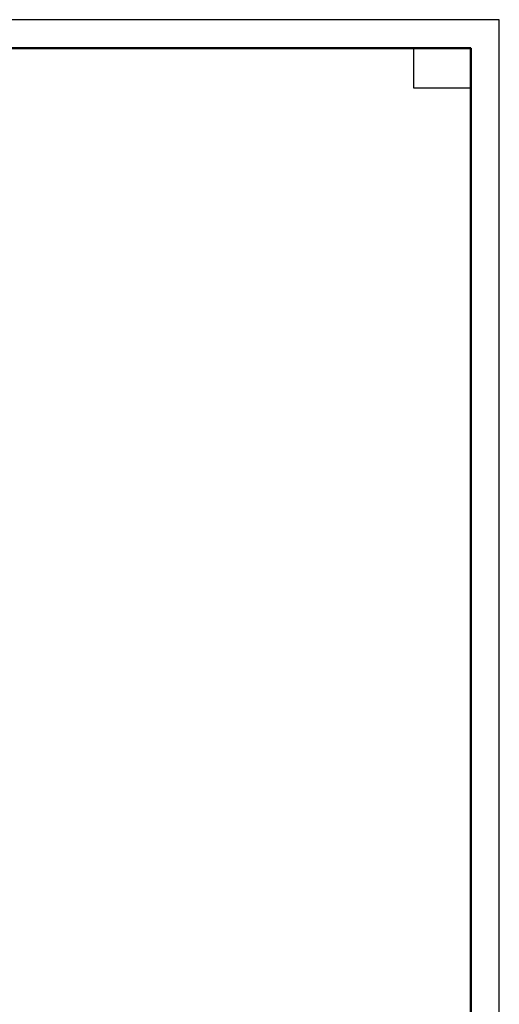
# Model space of a CAD drawing. Header units: millimetres. Extents: x 0 to 61017, y 0 to 42000.
# Tile 30 of 30: x 50993 to 59400, y 24761 to 42000. Entities that reach past the tile are written whole.
import ezdxf

# ---------------------------------------------------------------- set-up
doc = ezdxf.new("R2010")
doc.units = ezdxf.units.MM
doc.layers.add('Standard', color=7, linetype='Continuous', lineweight=25)

msp = doc.modelspace()

# ---------------------------------------------------------------- linework, layer by layer
at = {"layer": 'Standard', "color": 7, "linetype": 'Continuous', "lineweight": 13, "transparency": 33554687}
msp.add_lwpolyline([(0, 0), (59400, 0), (59400, 42000), (0, 42000), (0, 0)], close=True, dxfattribs=at)
for points in [[(0, 42000), (0, 0), (59400, 0), (59400, 42000), (0, 42000)], [(59400, 42000), (0, 42000), (0, 0), (59400, 0), (59400, 42000)], [(59400, 42000), (0, 42000), (0, 0), (59400, 0), (59400, 42000)]]:
    msp.add_lwpolyline(points, dxfattribs=at)
at = {"layer": 'Standard', "color": 7, "linetype": 'Continuous', "lineweight": 25, "transparency": 33554687}
msp.add_lwpolyline([(0, 42000), (0, 0), (59400, 0), (59400, 42000), (0, 42000)], dxfattribs=at)
at = {"layer": 'Standard', "color": 7, "linetype": 'Continuous', "lineweight": 50, "transparency": 33554687}
msp.add_lwpolyline([(2000, 41500), (58900, 41500), (58900, 500), (2000, 500), (2000, 41500)], close=True, dxfattribs=at)
at = {"layer": 'Standard', "color": 7, "linetype": 'Continuous', "lineweight": 25, "transparency": 33554687}
msp.add_lwpolyline([(58900, 41500), (58900, 40800), (57900, 40800), (57900, 41500), (58900, 41500)], close=True, dxfattribs=at)

doc.saveas('drawing.dxf')
